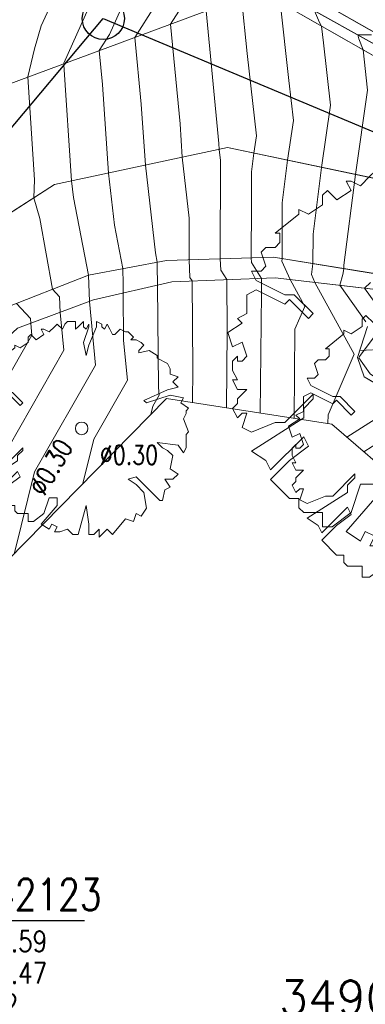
# Model space of a CAD drawing. Header units: metres. Extents: x 3490449 to 3490968, y 5754217 to 5754743.
# Tile 79 of 212: x 3490602.37 to 3490610.58, y 5754475.26 to 5754498.65. Entities that reach past the tile are written whole.
import ezdxf
from ezdxf.enums import TextEntityAlignment as Align

# ---------------------------------------------------------------- set-up
doc = ezdxf.new("R2010")
doc.units = ezdxf.units.M
doc.header["$LTSCALE"] = 0.25
doc.linetypes.add('Kartierung-07$0$AUSGEZOGEN', pattern=[0])
for name, color, linetype, lineweight, true_color in [('Kartierung-07$0$$BOESCHUNG', 7, 'Continuous', 18, 0x82563a), ('Kartierung-07$0$$BRUCH', 7, 'Continuous', 18, 0x82563a), ('Kartierung-07$0$$HOEHEN_Haupt', 7, 'Continuous', 18, 0x82563a), ('Kartierung-07$0$$HOEHEN_Mittel', 7, 'Continuous', 18, 0x82563a), ('Kartierung-07$0$$P_INF_FL', 7, 'Kartierung-07$0$AUSGEZOGEN', 18, 0x82563a), ('Kartierung-07$0$$P_INF_H', 7, 'Kartierung-07$0$AUSGEZOGEN', 18, 0x82563a), ('Kartierung-07$0$$P_INF_NR', 7, 'Kartierung-07$0$AUSGEZOGEN', 18, 0x82563a), ('Kartierung-07$0$$P_INF_X', 7, 'Kartierung-07$0$AUSGEZOGEN', 18, 0x82563a), ('Kartierung-07$0$$PKT_OR', 7, 'Continuous', 18, 0x82563a), ('Kartierung-07$0$B_Baum', 7, 'Continuous', 18, 0x82563a), ('Kartierung-07$0$B_Befestigt', 7, 'Continuous', 18, 0x82563a), ('Kartierung-07$0$B_Boeschung_UK', 7, 'Continuous', 18, 0x82563a), ('Kartierung-07$0$B_Gelaendeknick', 7, 'Continuous', 18, 0x82563a), ('Kartierung-07$0$B_Schrift_Baum', 7, 'Continuous', 18, 0x82563a), ('Kartierung-07$0$B_Schrift_Baum_60Grad', 7, 'Continuous', 18, 0x82563a), ('Kartierung-07$0$B_Zaun', 7, 'Kartierung-07$0$AUSGEZOGEN', 18, 0x82563a), ('Kartierung-07$0$Hilfe_DGM', 7, 'Continuous', 18, 0x82563a), ('Kartierung-07$0$SYM_OR', 7, 'Kartierung-07$0$AUSGEZOGEN', 18, 0x82563a)]:
    doc.layers.add(name, color=color, linetype=linetype, lineweight=lineweight, true_color=true_color)
doc.layers.add('Kartierung-07$0$B_Schachtschrift_SW_AUS', color=7, linetype='Continuous', true_color=0x82563a)
doc.layers.add('Kartierung-07$0$B_SW-Leitung_AUS', color=7, linetype='Continuous', true_color=0x82563a)
doc.layers.add('Kartierung-07$0$B_SW_Schacht', color=7, linetype='Continuous')
doc.styles.add('Kartierung-07$0$STANDARD', font='romans.shx', dxfattribs={"width": 0.8})

# ---------------------------------------------------------------- blocks, each defined once
blk = doc.blocks.new('Kartierung-07$0$B_Baum')
at = {"layer": 'Kartierung-07$0$B_Baum'}
blk.add_lwpolyline([(-0.4417, -0.1918), (-0.4667, -0.1793), (-0.4542, -0.1418), (-0.4667, -0.1418), (-0.4792, -0.1543), (-0.4917, -0.1293), (-0.4792, -0.1168), (-0.4792, -0.1043), (-0.4542, -0.0793), (-0.4792, -0.0793), (-0.4917, -0.0543), (-0.4792, -0.0543), (-0.4917, -0.0293), (-0.4917, -0.0043), (-0.4792, 0.0082), (-0.4792, -0.0043), (-0.4667, -0.0043), (-0.4542, 0.0082), (-0.4667, 0.0457), (-0.4917, 0.0332), (-0.5042, 0.0707), (-0.4667, 0.0957), (-0.4792, 0.1082), (-0.4542, 0.1207), (-0.4542, 0.1457), (-0.4542, 0.1707), (-0.4292, 0.1832), (-0.3542, 0.1457), (-0.3417, 0.1582), (-0.2917, 0.1082), (-0.2792, 0.1207), (-0.3292, 0.1707), (-0.3542, 0.1707), (-0.4292, 0.2082), (-0.4417, 0.2332), (-0.4167, 0.2332), (-0.4042, 0.2457), (-0.4167, 0.2832), (-0.4042, 0.2957), (-0.3792, 0.2957), (-0.3667, 0.3082), (-0.3667, 0.3332), (-0.3792, 0.3332), (-0.3167, 0.3832), (-0.3167, 0.3957), (-0.2917, 0.3832), (-0.2542, 0.4082), (-0.2542, 0.4332), (-0.2417, 0.4457), (-0.2167, 0.4207), (-0.1792, 0.4457), (-0.1917, 0.4707), (-0.1792, 0.4707), (-0.1542, 0.4582), (-0.1292, 0.4832), (-0.1167, 0.4957), (-0.0917, 0.4707), (-0.0792, 0.4957), (-0.0667, 0.5082), (-0.0292, 0.5082), (-0.0292, 0.4707), (-0.0167, 0.4832), (0.0083, 0.5082), (0.0083, 0.4832), (0.0208, 0.4707), (0.0333, 0.4957), (0.0333, 0.4832), (0.0083, 0.4082), (0.0208, 0.3457), (0.0333, 0.3957), (0.0708, 0.4832), (0.0708, 0.5082), (0.0958, 0.4957), (0.0958, 0.4832), (0.1083, 0.4707), (0.1208, 0.4957), (0.1333, 0.4707), (0.1458, 0.4457), (0.1583, 0.4457), (0.1833, 0.4707), (0.2083, 0.4582), (0.2208, 0.4582), (0.2458, 0.4332), (0.2333, 0.4207), (0.2583, 0.4207), (0.2833, 0.4082), (0.2958, 0.3957), (0.2708, 0.3707), (0.2708, 0.3582), (0.3208, 0.3707), (0.3583, 0.3457), (0.3583, 0.3332), (0.4083, 0.3082), (0.4208, 0.2832), (0.4208, 0.2582), (0.4583, 0.2457), (0.4333, 0.2207), (0.4583, 0.1957), (0.4083, 0.1832), (0.2958, 0.1332), (0.3083, 0.1207), (0.4208, 0.1582), (0.4833, 0.1457), (0.4708, 0.1207), (0.5083, 0.0957), (0.4958, 0.0832), (0.4958, 0.0707), (0.4833, 0.0457), (0.5083, -0.0168), (0.4958, -0.0293), (0.4958, -0.0918), (0.4833, -0.1168), (0.4583, -0.0793), (0.3583, -0.0668), (0.3833, -0.0918), (0.4083, -0.1043), (0.4333, -0.1293), (0.4208, -0.1918), (0.4583, -0.2168), (0.4333, -0.2418), (0.3958, -0.2418), (0.4208, -0.2793), (0.3958, -0.2918), (0.3833, -0.3418), (0.3708, -0.3418), (0.2583, -0.2293), (0.2208, -0.2418), (0.2583, -0.2668), (0.2958, -0.3043), (0.3083, -0.3793), (0.2833, -0.4168), (0.2583, -0.4043), (0.2458, -0.4418), (0.2083, -0.4293), (0.1458, -0.5043), (0.1208, -0.4793), (0.0833, -0.5168), (0.0833, -0.4793), (0.0583, -0.5043), (0.0333, -0.5043), (0.0333, -0.4543), (0.0208, -0.3668), (-0.0167, -0.5043), (-0.0417, -0.5043), (-0.0667, -0.4793), (-0.1042, -0.4918), (-0.1292, -0.4918), (-0.1167, -0.4668), (-0.1417, -0.4543), (-0.1542, -0.4793), (-0.1917, -0.4543), (-0.1167, -0.3668), (-0.1167, -0.3293), (-0.1542, -0.3293), (-0.1792, -0.4043), (-0.2292, -0.4418), (-0.2542, -0.4418), (-0.2542, -0.4043), (-0.3042, -0.4043), (-0.3167, -0.3918), (-0.3167, -0.3668), (-0.3417, -0.3668), (-0.3917, -0.3168), (-0.3417, -0.2668), (-0.2917, -0.2293), (-0.3042, -0.2043), (-0.3917, -0.2918), (-0.4042, -0.2668), (-0.4417, -0.2418), (-0.3042, -0.1543), (-0.3042, -0.1293), (-0.2792, -0.1043), (-0.2792, -0.0918), (-0.3542, -0.1668), (-0.3792, -0.1668), (-0.4417, -0.1918)], dxfattribs=at)
blk = doc.blocks.new('Kartierung-07$0$B_Schachtbeschriftung')
blk.add_line((0, 0), (8.186, 0))
at = {"style": 'Kartierung-07$0$STANDARD', "width": 0.8}
for s, p in [('D ', (0.75, -0.5)), ('S ', (0.75, -2)), ('T ', (0.75, -3.5))]:
    blk.add_text(s, height=1, dxfattribs=at).set_placement(p, align=Align.TOP_LEFT)
at = {"ltscale": 0.02, "style": 'Kartierung-07$0$STANDARD', "width": 0.8}
for tag, p, height in [('NUMMER', (0.759, 0.479), 1.5), ('DECKEL', (2.627, -1.5), 1), ('SOHLE', (2.625, -2.996), 1), ('TIEFE', (2.628, -4.501), 1)]:
    blk.add_attdef(tag, p, '', height=height, dxfattribs=at)
at = {"ltscale": 0.02, "style": 'Kartierung-07$0$STANDARD', "width": 0.8, "flags": 1}
blk.add_attdef('FOTO', (1.057, -6.131), '', height=1, dxfattribs=at)
blk = doc.blocks.new('Kartierung-07$0$PKT_OR')
at = {"layer": 'Kartierung-07$0$SYM_OR'}
blk.add_circle((0, 0), 0.15, dxfattribs=at)
at = {"layer": 'Kartierung-07$0$$P_INF_FL', "style": 'Kartierung-07$0$STANDARD'}
blk.add_attdef('CODE', text='', height=0.8, dxfattribs=at).set_placement((0, 1.7), align=Align.CENTER)
at = {"layer": 'Kartierung-07$0$$P_INF_H', "style": 'Kartierung-07$0$STANDARD'}
blk.add_attdef('H', text='', height=0.8, dxfattribs=at).set_placement((0, -1.4), align=Align.CENTER)
at = {"layer": 'Kartierung-07$0$$P_INF_NR', "style": 'Kartierung-07$0$STANDARD'}
blk.add_attdef('NR', text='', height=0.8, dxfattribs=at).set_placement((0, 0.7), align=Align.CENTER)
at = {"layer": 'Kartierung-07$0$$P_INF_X', "style": 'Kartierung-07$0$STANDARD'}
blk.add_attdef('X', text='', height=0.8, dxfattribs=at).set_placement((-0.9, -0.4), align=Align.RIGHT)
blk.add_attdef('Y', (0.7, -0.4), '', height=0.8, dxfattribs=at)
at = {"layer": 'Kartierung-07$0$SYM_OR', "style": 'Kartierung-07$0$STANDARD'}
blk.add_text('OR', height=0.5, dxfattribs=at).set_placement((-1.096, -0.233))

msp = doc.modelspace()

# ---------------------------------------------------------------- linework, layer by layer
at = {"layer": 'Kartierung-07$0$$BOESCHUNG', "ltscale": 0.02}
msp.add_line((3490611.058, 5754490.824, 163.811), (3490610.454, 5754490.791, 163.673), dxfattribs=at)
at = {"layer": 'Kartierung-07$0$$BRUCH', "ltscale": 0.02}
for p, q in [((3490608.497, 5754499.658), (3490611.793, 5754497.783)), ((3490598.687, 5754495.844), (3490608.085, 5754499.331)), ((3490611.544, 5754497.349), (3490608.085, 5754499.331)), ((3490608.401, 5754499.404), (3490611.664, 5754497.585)), ((3490607.307, 5754495.607), (3490603.2, 5754494.729)), ((3490612.075, 5754494.609), (3490607.307, 5754495.607)), ((3490603.2, 5754494.729), (3490599.155, 5754492.137)), ((3490608.402, 5754493.002), (3490605.86, 5754492.929)), ((3490611.206, 5754492.549), (3490608.402, 5754493.002)), ((3490605.86, 5754492.929), (3490604.005, 5754492.582)), ((3490604.005, 5754492.582), (3490601.911, 5754491.752)), ((3490604.128, 5754491.99), (3490605.986, 5754492.422)), ((3490605.986, 5754492.422), (3490608.441, 5754492.516)), ((3490608.441, 5754492.516), (3490611.183, 5754492.199)), ((3490602.324, 5754491.316), (3490604.128, 5754491.99)), ((3490610.399, 5754490.622), (3490610.637, 5754491.357)), ((3490610.557, 5754490.161), (3490610.399, 5754490.622)), ((3490610.557, 5754490.161), (3490611.191, 5754489.791))]:
    msp.add_line(p, q, dxfattribs=at)
at = {"layer": 'Kartierung-07$0$$HOEHEN_Haupt', "ltscale": 0.02}
for points in [[(3490601.322, 5754487.122), (3490603.419, 5754490.8), (3490603.334, 5754491.693), (3490603.319, 5754492.065), (3490603.15, 5754492.243), (3490602.85, 5754493.921), (3490602.708, 5754494.414), (3490602.725, 5754494.846), (3490602.57, 5754497.285), (3490602.722, 5754497.957), (3490602.88, 5754498.5), (3490605.057, 5754503.228)], [(3490607.283, 5754489.428), (3490607.301, 5754491.25), (3490607.292, 5754492.472), (3490607.147, 5754492.701), (3490607.135, 5754492.966), (3490607.144, 5754495.305), (3490607.114, 5754495.566), (3490607.104, 5754495.709), (3490606.799, 5754498.854)], [(3490610.914, 5754491.784), (3490610.564, 5754492.271), (3490610.702, 5754492.408)], [(3490610.548, 5754488.385), (3490611.336, 5754488.887)]]:
    msp.add_lwpolyline(points, dxfattribs=at)
at = {"layer": 'Kartierung-07$0$$HOEHEN_Mittel', "ltscale": 0.02}
for points in [[(3490602.253, 5754485.984), (3490602.727, 5754487.905), (3490604.175, 5754490.444), (3490604.03, 5754491.954), (3490604.005, 5754492.582), (3490603.648, 5754494.426), (3490603.604, 5754494.815), (3490603.418, 5754497.571), (3490603.416, 5754497.598), (3490603.424, 5754497.612), (3490605.935, 5754503.215)], [(3490603.87, 5754487.628), (3490604.131, 5754488.687), (3490604.93, 5754490.088), (3490604.84, 5754491.027), (3490604.832, 5754492.154), (3490604.827, 5754492.369), (3490604.822, 5754492.735), (3490604.623, 5754493.766), (3490604.481, 5754495.003), (3490604.34, 5754497.106), (3490604.262, 5754497.912), (3490604.508, 5754498.297), (3490606.414, 5754502.551)], [(3490606.478, 5754489.554), (3490606.486, 5754490.346), (3490606.47, 5754492.441), (3490606.417, 5754492.525), (3490606.398, 5754492.944), (3490606.402, 5754493.932), (3490606.236, 5754495.378), (3490606.183, 5754496.175), (3490605.953, 5754498.54), (3490606.676, 5754499.669)], [(3490608.087, 5754489.303), (3490608.115, 5754492.154), (3490608.113, 5754492.503), (3490607.876, 5754492.876), (3490607.871, 5754492.987), (3490607.876, 5754494.252), (3490607.877, 5754495.031), (3490607.934, 5754495.476), (3490607.994, 5754495.889), (3490607.947, 5754496.305), (3490607.774, 5754497.841), (3490607.645, 5754499.168)], [(3490605.487, 5754489.272), (3490605.536, 5754489.47), (3490605.685, 5754489.732), (3490605.669, 5754489.908), (3490605.65, 5754492.344), (3490605.64, 5754492.81), (3490605.639, 5754492.888), (3490605.597, 5754493.107), (3490605.359, 5754495.191), (3490605.261, 5754496.64), (3490605.107, 5754498.226), (3490605.592, 5754498.983)], [(3490608.891, 5754489.178), (3490608.912, 5754491.296), (3490609.144, 5754491.836), (3490608.795, 5754492.475), (3490608.599, 5754492.912), (3490608.607, 5754492.969), (3490608.609, 5754494.294), (3490608.738, 5754495.307), (3490608.875, 5754496.252), (3490608.768, 5754497.199), (3490608.558, 5754499.06)], [(3490609.696, 5754489.053), (3490609.698, 5754489.263), (3490610.317, 5754490.701), (3490609.384, 5754492.407), (3490609.302, 5754492.591), (3490609.339, 5754492.851), (3490609.34, 5754493.556), (3490609.542, 5754495.139), (3490609.756, 5754496.614), (3490609.589, 5754498.094), (3490609.543, 5754498.495), (3490609.497, 5754498.579), (3490609.379, 5754498.859)], [(3490610.598, 5754491.472), (3490609.974, 5754492.339), (3490610.052, 5754492.596), (3490610.071, 5754492.732), (3490610.071, 5754492.818), (3490610.346, 5754494.971), (3490610.637, 5754496.976), (3490610.529, 5754497.931), (3490610.428, 5754498.195), (3490610.408, 5754498.285), (3490610.728, 5754498.285)], [(3490602.296, 5754491.904), (3490602.633, 5754491.549), (3490602.637, 5754491.433), (3490602.664, 5754491.156), (3490601.972, 5754489.943)], [(3490611.626, 5754491.506), (3490611.341, 5754491.386), (3490610.842, 5754491.175), (3490610.445, 5754490.648), (3490610.429, 5754490.613), (3490610.701, 5754490.234), (3490611.17, 5754489.909), (3490611.43, 5754489.85), (3490611.87, 5754489.844), (3490612.135, 5754490.094), (3490612.056, 5754490.828), (3490612.004, 5754491.345), (3490611.728, 5754491.447), (3490611.626, 5754491.506)], [(3490610.144, 5754488.731), (3490611.248, 5754489.435)]]:
    msp.add_lwpolyline(points, dxfattribs=at)
at = {"layer": 'Kartierung-07$0$B_Baum'}
msp.add_circle((3490603.845, 5754488.939, 164.405), 0.15, dxfattribs=at)
at = {"layer": 'Kartierung-07$0$B_Befestigt', "ltscale": 0.02}
for points in [[(3490599.675, 5754502.538), (3490601.145, 5754504.256), (3490602.422, 5754503.561), (3490603.334, 5754504.855), (3490608.125, 5754502.147), (3490607.962, 5754501.354), (3490607.922, 5754500.458), (3490608.288, 5754499.726), (3490608.497, 5754499.658), (3490611.793, 5754497.783), (3490614.908, 5754496.172), (3490618.961, 5754494.194)], [(3490614.688, 5754495.728), (3490611.544, 5754497.349), (3490608.085, 5754499.331)], [(3490625.922, 5754485.702), (3490623.813, 5754486.824), (3490618.351, 5754489.451), (3490615.913, 5754490.715), (3490614.217, 5754491.636), (3490611.206, 5754492.549), (3490608.402, 5754493.002), (3490605.86, 5754492.929), (3490604.005, 5754492.582), (3490601.911, 5754491.752), (3490600.039, 5754489.906), (3490595.376, 5754484.048), (3490587.596, 5754474.074)]]:
    msp.add_lwpolyline(points, dxfattribs=at)
at = {"layer": 'Kartierung-07$0$B_Boeschung_UK', "ltscale": 0.02, "elevation": 163.642}
for points in [[(3490610.557, 5754490.161), (3490610.399, 5754490.622), (3490610.637, 5754491.357)], [(3490610.557, 5754490.161), (3490611.191, 5754489.791)]]:
    msp.add_lwpolyline(points, dxfattribs=at)
at = {"layer": 'Kartierung-07$0$B_Gelaendeknick', "ltscale": 0.02}
for points, elevation in [([(3490608.401, 5754499.404), (3490611.664, 5754497.585), (3490614.796, 5754495.92), (3490618.778, 5754493.888)], 163.795), ([(3490618.915, 5754491.317), (3490612.075, 5754494.609), (3490607.307, 5754495.607), (3490603.2, 5754494.729), (3490599.155, 5754492.137), (3490594.96, 5754488.209), (3490593.104, 5754485.561), (3490585.485, 5754475.64)], 162.385)]:
    msp.add_lwpolyline(points, dxfattribs=dict(at, elevation=elevation))
at = {"layer": 'Kartierung-07$0$B_SW-Leitung_AUS', "ltscale": 0.02}
msp.add_line((3490589.047, 5754480.462, -164.299), (3490604.359, 5754498.674), dxfattribs=at)
at = {"layer": 'Kartierung-07$0$B_SW-Leitung_AUS', "ltscale": 0.02, "elevation": 164.299}
msp.add_lwpolyline([(3490604.359, 5754498.674), (3490645.579, 5754481.397)], dxfattribs=at)
at = {"layer": 'Kartierung-07$0$B_SW_Schacht', "ltscale": 0.02}
msp.add_circle((3490604.359, 5754498.674), 0.5, dxfattribs=at)
at = {"layer": 'Kartierung-07$0$B_Zaun', "ltscale": 0.02, "elevation": 165.586}
msp.add_lwpolyline([(3490588.37, 5754473.515), (3490595.919, 5754483.544), (3490600.452, 5754489.599), (3490602.324, 5754491.316), (3490604.128, 5754491.99), (3490605.986, 5754492.422), (3490608.441, 5754492.516), (3490611.183, 5754492.199), (3490613.527, 5754491.187), (3490614.312, 5754490.768), (3490615.217, 5754490.322), (3490617.235, 5754489.19)], dxfattribs=at)
at = {"layer": 'Kartierung-07$0$Hilfe_DGM', "ltscale": 0.02}
msp.add_lwpolyline([(3490628.136, 5754481.838), (3490624.823, 5754482.053), (3490624.11, 5754482.615), (3490624.11, 5754482.615), (3490621.299, 5754484.843), (3490617.585, 5754485.739), (3490617.483, 5754485.803), (3490611.554, 5754487.523), (3490609.784, 5754489.039), (3490605.859, 5754489.65), (3490600.83, 5754484.537), (3490594.845, 5754477.72), (3490592.13, 5754473.734)], dxfattribs=at)

# ---------------------------------------------------------------- block references
at = {"layer": 'Kartierung-07$0$$PKT_OR'}
msp.add_blockref('Kartierung-07$0$PKT_OR', (3490616.634, 5754475.424, 161.526), dxfattribs=at).add_auto_attribs({'Y': '5754475.424', 'X': '3490616.634', 'H': '161.526', 'CODE': 'OR', 'NR': 'M07888'})
at = {"layer": 'Kartierung-07$0$B_Baum'}
for p, xscale, yscale, zscale in [((3490611.856, 5754490.578, 320.039), 9, 9, 9), ((3490612.29, 5754488.499, 319.548), 7, 7, 7), ((3490603.845, 5754488.939, 320.553), 5, 5, 5)]:
    msp.add_blockref('Kartierung-07$0$B_Baum', p, dxfattribs=dict(at, xscale=xscale, yscale=yscale, zscale=zscale))
at = {"layer": 'Kartierung-07$0$B_Schachtschrift_SW_AUS', "ltscale": 0.02, "xscale": 0.5, "yscale": 0.5, "zscale": 0.5}
msp.add_blockref('Kartierung-07$0$B_Schachtbeschriftung', (3490599.823, 5754477.254), dxfattribs=at).add_auto_attribs({'NUMMER': '90542123', 'DECKEL': '165.59', 'SOHLE': '163.47', 'TIEFE': '2.12'})

# ---------------------------------------------------------------- texts
at = {"layer": 'Kartierung-07$0$B_Schrift_Baum', "insert": (3490604.275, 5754488.535, 225.539), "char_height": 0.45, "width": 2.15522, "attachment_point": 1, "style": 'Kartierung-07$0$STANDARD'}
msp.add_mtext('%%c0.30', dxfattribs=at)
at = {"layer": 'Kartierung-07$0$B_Schrift_Baum_60Grad', "insert": (3490602.57, 5754487.529, 225.539), "char_height": 0.45, "width": 2.15522, "attachment_point": 1, "rotation": 60, "style": 'Kartierung-07$0$STANDARD'}
msp.add_mtext('%%c0.30', dxfattribs=at)

doc.saveas('drawing.dxf')
